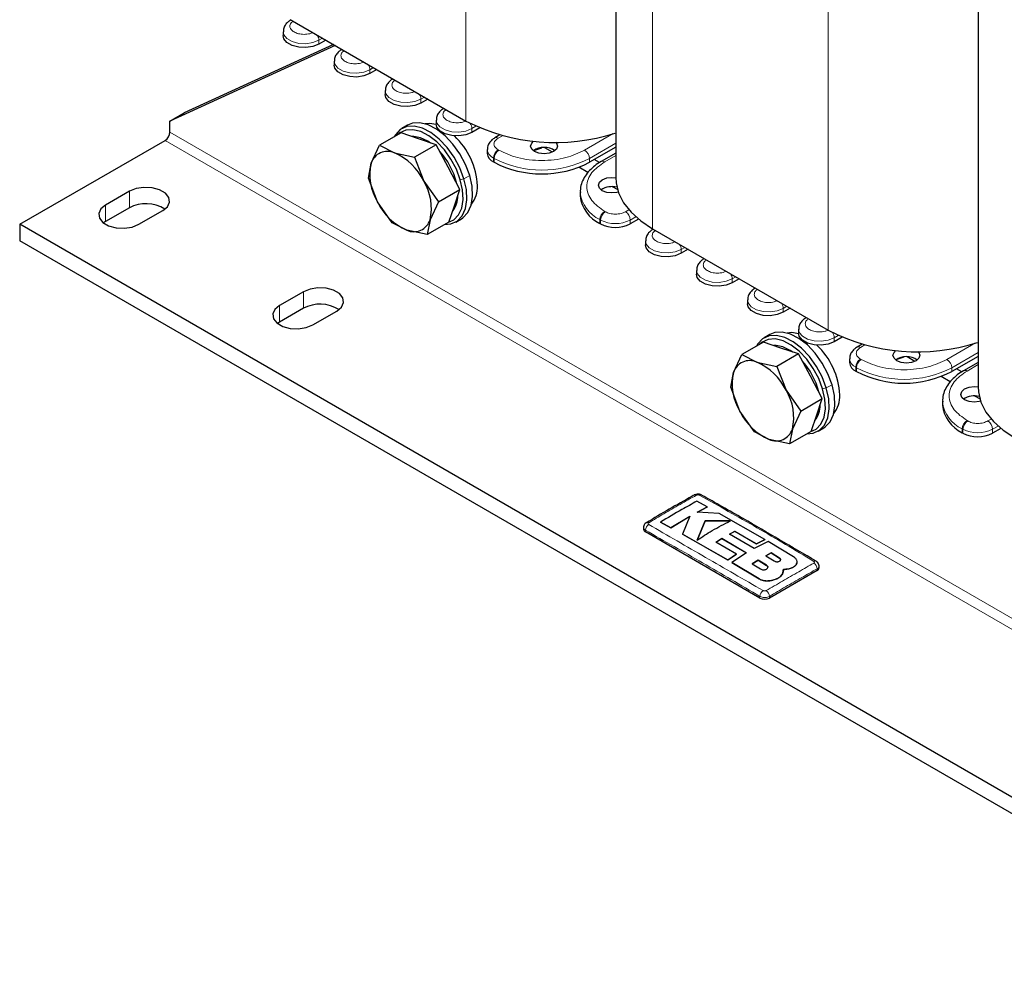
# Model space of a CAD drawing. Header units: millimetres. Extents: x 5 to 418, y 2 to 292.
# Tile 23 of 48: x 234 to 273, y 50 to 88. Entities that reach past the tile are written whole.
import ezdxf

# ---------------------------------------------------------------- set-up
doc = ezdxf.new("R2010")
doc.units = ezdxf.units.MM

msp = doc.modelspace()

# ---------------------------------------------------------------- linework, layer by layer
at = {"color": 7, "linetype": 'Continuous', "lineweight": 18}
for p, q in [((251.7749, 106.8516), (251.7749, 83.5529)), ((259.1477, 102.457), (259.1477, 79.2967)), ((266.1056, 98.5786), (266.1056, 75.28)), ((244.8441, 87.5449), (244.8525, 87.5491)), ((245.9578, 86.7478), (246.0992, 86.8294)), ((245.9578, 86.5953), (245.9578, 86.7478)), ((246.8618, 86.3801), (246.8702, 86.3844)), ((247.9754, 85.583), (248.1168, 85.6647)), ((247.9754, 85.4306), (247.9754, 85.583)), ((248.8794, 85.2154), (248.8878, 85.2196)), ((249.993, 84.4183), (250.1345, 84.4999)), ((249.993, 84.2658), (249.993, 84.4183)), ((250.897, 84.0506), (250.9054, 84.0549)), ((252.0106, 83.2535), (252.1725, 83.347)), ((290.4112, 54.0517), (240.0652, 83.1158)), ((252.0106, 83.1011), (252.0106, 83.2535)), ((253.0477, 82.8726), (253.2223, 82.9734)), ((257.6036, 83.0534), (256.4701, 82.3991)), ((290.2227, 53.7251), (239.8767, 82.7892)), ((256.6587, 82.0725), (257.6988, 82.6729)), ((253.076, 82.3991), (253.0477, 82.4154)), ((257.2621, 81.9419), (257.6988, 82.194)), ((252.8591, 82.0888), (252.8874, 82.0725)), ((252.8591, 81.9364), (252.8591, 82.0888)), ((252.8874, 82.0725), (252.8874, 81.92)), ((256.6587, 81.92), (256.6587, 82.0725)), ((251.9238, 81.4011), (251.6976, 81.2705)), ((251.5525, 81.2338), (251.6976, 81.2705)), ((238.4624, 80.7754), (238.4624, 80.1222)), ((237.5196, 80.2312), (237.5196, 79.5779)), ((257.2903, 79.9662), (257.2621, 79.9825)), ((258.2168, 80.0438), (258.0823, 79.9662)), ((257.0735, 79.6559), (257.1018, 79.6396)), ((257.0735, 79.5035), (257.0735, 79.6559)), ((257.1018, 79.6396), (257.1018, 79.4871)), ((258.2709, 79.6396), (258.4905, 79.7664)), ((258.2709, 79.4871), (258.2709, 79.6396)), ((259.1748, 79.2719), (259.1832, 79.2762)), ((260.2885, 78.4748), (260.4299, 78.5565)), ((260.2885, 78.3224), (260.2885, 78.4748)), ((261.1925, 78.1072), (261.2009, 78.1114)), ((262.3061, 77.3101), (262.4475, 77.3917)), ((262.3061, 77.1577), (262.3061, 77.3101)), ((245.3449, 76.8023), (245.3449, 76.149)), ((263.2101, 76.9424), (263.2185, 76.9467)), ((244.4021, 76.258), (244.4021, 75.6047)), ((264.3237, 76.1453), (264.4652, 76.227)), ((264.3237, 75.9929), (264.3237, 76.1453)), ((265.2277, 75.7777), (265.2361, 75.782)), ((266.3413, 74.9806), (266.5032, 75.074)), ((266.3413, 74.8282), (266.3413, 74.9806)), ((271.9343, 74.7805), (270.8008, 74.1261)), ((267.3784, 74.5996), (267.553, 74.7005)), ((270.9894, 73.7995), (272.0295, 74.4)), ((267.4067, 74.1261), (267.3784, 74.1424)), ((267.1898, 73.8158), (267.2181, 73.7995)), ((267.1898, 73.6634), (267.1898, 73.8158)), ((267.2181, 73.7995), (267.2181, 73.6471)), ((270.9894, 73.6471), (270.9894, 73.7995)), ((271.5927, 73.6689), (272.0295, 73.9211)), ((265.8832, 72.9608), (266.0283, 72.9975)), ((266.2545, 73.1282), (266.0283, 72.9975)), ((271.621, 71.6932), (271.5927, 71.7096)), ((272.5475, 71.7709), (272.413, 71.6932)), ((271.4042, 71.383), (271.4325, 71.3666)), ((271.4042, 71.2305), (271.4042, 71.383)), ((271.4325, 71.3666), (271.4325, 71.2142)), ((272.6016, 71.3666), (272.8212, 71.4934)), ((272.6016, 71.2142), (272.6016, 71.3666)), ((258.8743, 67.3047), (258.8743, 67.3726)), ((264.1771, 66.2741), (264.1771, 66.2698)), ((263.6654, 65.9863), (263.6654, 65.9819)), ((265.6625, 65.7807), (265.6625, 65.8487)), ((263.3672, 65.4525), (263.3672, 65.4482)), ((263.3997, 64.6922), (263.3997, 64.7601)), ((263.7769, 64.6922), (263.7769, 64.7601))]:
    msp.add_line(p, q, dxfattribs=at)
at = {"color": 7, "linetype": 'Continuous', "lineweight": 25}
for p, q in [((257.6988, 103.4982), (257.6988, 81.316)), ((272.0295, 95.2253), (272.0295, 73.043)), ((244.817, 87.5696), (251.7749, 83.5529)), ((244.852, 87.5494), (244.8439, 87.5447)), ((244.5466, 87.0852), (244.5466, 86.9328)), ((246.5994, 86.5407), (240.0652, 83.5513)), ((246.5339, 86.5785), (240.6309, 83.8779)), ((246.2312, 86.7532), (245.9578, 86.5953)), ((246.8696, 86.3847), (246.8615, 86.38)), ((246.5642, 85.9205), (246.5642, 85.768)), ((248.2489, 85.5885), (247.9754, 85.4306)), ((248.8872, 85.2199), (248.8791, 85.2153)), ((248.5818, 84.7557), (248.5818, 84.6033)), ((250.2665, 84.4237), (249.993, 84.2658)), ((240.0652, 83.5513), (240.6309, 83.8779)), ((250.9049, 84.0552), (250.8968, 84.0505)), ((240.0652, 83.1158), (240.0652, 83.5513)), ((249.4638, 83.3858), (249.2375, 83.2552)), ((250.5994, 83.591), (250.5994, 83.4386)), ((249.2119, 83.0843), (248.3597, 82.5923)), ((249.9048, 82.8499), (249.2119, 83.0843)), ((252.3213, 83.2805), (252.0106, 83.1011)), ((253.1161, 83.0022), (252.9144, 82.8858)), ((234.1255, 79.4692), (239.8767, 82.7892)), ((248.028, 81.8816), (248.3597, 82.5923)), ((248.3597, 82.5923), (248.9431, 82.2948)), ((250.5978, 82.6155), (249.7456, 82.1236)), ((250.5978, 82.6155), (249.9048, 82.8499)), ((251.0684, 81.7337), (250.5978, 82.6155)), ((248.9431, 82.2948), (249.7456, 82.1236)), ((252.617, 82.4262), (252.617, 82.2738)), ((254.4644, 82.3939), (254.7824, 82.4961)), ((255.2045, 82.3238), (254.9002, 82.4995)), ((257.6988, 82.5205), (256.6587, 81.92)), ((257.6988, 82.2842), (257.1287, 81.9551)), ((247.9152, 81.2973), (248.028, 81.8816)), ((249.7456, 82.1236), (250.1068, 81.1785)), ((252.8874, 81.92), (252.8591, 81.9364)), ((257.0569, 81.9075), (256.847, 82.0287)), ((251.5391, 80.8518), (251.0684, 81.7337)), ((256.6006, 81.5178), (256.2431, 81.7242)), ((248.2764, 80.3523), (247.9152, 81.2973)), ((250.1068, 81.1785), (250.687, 80.3598)), ((238.4624, 80.7754), (237.5196, 80.2312)), ((250.687, 80.3598), (251.5391, 80.8518)), ((251.3169, 80.2043), (251.5391, 80.8518)), ((256.2924, 80.7444), (256.2924, 80.592)), ((257.7667, 80.8447), (257.5777, 80.9537)), ((248.8566, 79.5336), (248.2764, 80.3523)), ((250.687, 80.3598), (250.3552, 79.6491)), ((238.4624, 80.1222), (237.5196, 79.5779)), ((238.8396, 79.4692), (239.7824, 80.0135)), ((251.0947, 79.5568), (251.3169, 80.2043)), ((284.4715, 50.4051), (234.1255, 79.4692)), ((234.1255, 79.4692), (234.1255, 78.816)), ((237.5196, 79.5779), (237.4373, 79.5236)), ((249.4401, 79.236), (248.8566, 79.5336)), ((250.3552, 79.6491), (250.2425, 79.0648)), ((251.0947, 79.5568), (250.2425, 79.0648)), ((251.3707, 79.5601), (251.597, 79.6907)), ((257.1018, 79.4871), (257.0735, 79.5035)), ((258.5968, 79.6753), (258.2709, 79.4871)), ((250.2425, 79.0648), (249.4401, 79.236)), ((259.1477, 79.2967), (266.1056, 75.28)), ((259.1827, 79.2765), (259.1746, 79.2718)), ((284.4715, 49.7518), (234.1255, 78.816)), ((258.8773, 78.8123), (258.8773, 78.6598)), ((260.5619, 78.4803), (260.2885, 78.3224)), ((261.2003, 78.1117), (261.1922, 78.1071)), ((260.8949, 77.6475), (260.8949, 77.4951)), ((262.5796, 77.3155), (262.3061, 77.1577)), ((245.3449, 76.8023), (244.4021, 76.258)), ((263.2179, 76.947), (263.2098, 76.9423)), ((262.9125, 76.4828), (262.9125, 76.3304)), ((245.3449, 76.149), (244.4021, 75.6047)), ((245.7221, 75.496), (246.6649, 76.0403)), ((264.5972, 76.1508), (264.3237, 75.9929)), ((244.4021, 75.6047), (244.3198, 75.5504)), ((265.2356, 75.7823), (265.2275, 75.7776)), ((264.9301, 75.318), (264.9301, 75.1656)), ((263.5426, 74.8114), (262.6904, 74.3194)), ((264.2355, 74.577), (263.5426, 74.8114)), ((263.7945, 75.1129), (263.5682, 74.9823)), ((266.652, 75.0076), (266.3413, 74.8282)), ((264.9284, 74.3426), (264.2355, 74.577)), ((267.4468, 74.7293), (267.2451, 74.6128)), ((262.3587, 73.6087), (262.6904, 74.3194)), ((262.6904, 74.3194), (263.2738, 74.0218)), ((263.2738, 74.0218), (264.0763, 73.8507)), ((264.9284, 74.3426), (264.0763, 73.8507)), ((265.3991, 73.4607), (264.9284, 74.3426)), ((266.9477, 74.1533), (266.9477, 74.0009)), ((268.7951, 74.121), (269.1131, 74.2232)), ((269.5352, 74.0509), (269.2309, 74.2265)), ((272.0295, 74.2476), (270.9894, 73.6471)), ((272.0295, 74.0112), (271.4594, 73.6821)), ((262.2459, 73.0244), (262.3587, 73.6087)), ((264.0763, 73.8507), (264.4375, 72.9056)), ((267.2181, 73.6471), (267.1898, 73.6634)), ((271.3876, 73.6346), (271.1777, 73.7558)), ((265.8698, 72.5789), (265.3991, 73.4607)), ((270.9313, 73.2449), (270.5738, 73.4513)), ((262.6071, 72.0793), (262.2459, 73.0244)), ((264.4375, 72.9056), (265.0177, 72.0869)), ((265.0177, 72.0869), (265.8698, 72.5789)), ((265.6476, 71.9313), (265.8698, 72.5789)), ((270.6231, 72.4715), (270.6231, 72.3191)), ((272.0974, 72.5717), (271.9084, 72.6808)), ((263.1873, 71.2606), (262.6071, 72.0793)), ((265.0177, 72.0869), (264.6859, 71.3762)), ((265.4254, 71.2838), (265.6476, 71.9313)), ((264.6859, 71.3762), (264.5732, 70.7919)), ((265.4254, 71.2838), (264.5732, 70.7919)), ((265.7014, 71.2871), (265.9277, 71.4177)), ((272.9275, 71.4023), (272.6016, 71.2142)), ((263.7708, 70.9631), (263.1873, 71.2606)), ((264.5732, 70.7919), (263.7708, 70.9631)), ((271.4325, 71.2142), (271.4042, 71.2305)), ((261.3195, 68.2949), (260.9048, 68.5194)), ((260.9174, 68.0818), (261.3195, 68.2949)), ((261.3195, 68.2905), (260.9174, 68.0774)), ((261.3195, 68.2949), (261.3195, 68.2905)), ((259.8837, 67.4679), (260.634, 67.9235)), ((260.634, 67.9192), (259.8837, 67.4636)), ((260.634, 67.9235), (260.3402, 67.2188)), ((261.7915, 68.0364), (260.9174, 68.0818)), ((263.6012, 67.0036), (261.7915, 68.0364)), ((258.7961, 67.4812), (258.7961, 67.4136)), ((259.4692, 67.6915), (259.8837, 67.4679)), ((259.4692, 67.6915), (259.4692, 67.6871)), ((259.8837, 67.4636), (259.4692, 67.6871)), ((259.8837, 67.4679), (259.8837, 67.4636)), ((261.2377, 67.7506), (260.9194, 66.9827)), ((260.9194, 66.9783), (261.2377, 67.7462)), ((262.2413, 67.7403), (261.2377, 67.7506)), ((261.2377, 67.7506), (261.2377, 67.7462)), ((261.2377, 67.7462), (262.2413, 67.7359)), ((263.3997, 64.6922), (258.8743, 67.3047)), ((260.3402, 67.2188), (262.1317, 66.1981)), ((260.3402, 67.2188), (260.3402, 67.2144)), ((262.1317, 66.1937), (260.3402, 67.2144)), ((261.6604, 66.8991), (261.9009, 67.0492)), ((261.9009, 67.0448), (261.6604, 66.8948)), ((261.9009, 67.0492), (262.8773, 66.4757)), ((261.9009, 67.0492), (261.9009, 67.0448)), ((262.8773, 66.4714), (261.9009, 67.0448)), ((262.1975, 67.2193), (262.415, 67.3331)), ((262.415, 67.3287), (262.1975, 67.2149)), ((263.1742, 66.6458), (262.1975, 67.2193)), ((262.415, 67.3331), (263.2606, 66.8395)), ((262.415, 67.3331), (262.415, 67.3287)), ((263.2606, 66.8351), (262.415, 67.3287)), ((263.2606, 66.8395), (263.6012, 67.0036)), ((263.6012, 66.9992), (263.2606, 66.8351)), ((263.6012, 67.0036), (263.6012, 66.9992)), ((262.4719, 66.4258), (261.6604, 66.8991)), ((263.7323, 66.926), (263.1742, 66.6458)), ((263.2606, 66.8395), (263.2606, 66.8351)), ((264.7297, 66.3245), (263.7323, 66.926)), ((262.1317, 66.1981), (262.4719, 66.4258)), ((262.4719, 66.4215), (262.1317, 66.1937)), ((262.8773, 66.4757), (262.2967, 66.1003)), ((262.4719, 66.4258), (262.4719, 66.4215)), ((263.8488, 66.4785), (263.6384, 66.3654)), ((263.6384, 66.3611), (263.8488, 66.4741)), ((263.6384, 66.3654), (263.9667, 66.1593)), ((264.1771, 66.2741), (263.8488, 66.4785)), ((263.8488, 66.4785), (263.8488, 66.4741)), ((263.8488, 66.4741), (264.1771, 66.2698)), ((262.1317, 66.1981), (262.1317, 66.1937)), ((262.2967, 66.1003), (263.3672, 65.4525)), ((262.2967, 66.1003), (262.2967, 66.096)), ((263.3672, 65.4482), (262.2967, 66.096)), ((263.3372, 66.1927), (263.0967, 66.0456)), ((263.0967, 66.0412), (263.3372, 66.1883)), ((263.0967, 66.0456), (263.425, 65.841)), ((263.6654, 65.9863), (263.3372, 66.1927)), ((263.3372, 66.1927), (263.3372, 66.1883)), ((263.3372, 66.1883), (263.6654, 65.9819)), ((264.311, 65.6851), (264.3365, 65.8308)), ((264.7297, 65.9232), (264.7297, 65.9188)), ((264.8724, 66.1166), (264.8724, 66.121)), ((265.7406, 65.8896), (265.7406, 65.9572)), ((265.6625, 65.7807), (263.7769, 64.6922)), ((264.3306, 65.7926), (264.311, 65.6807)), ((264.311, 65.6851), (264.311, 65.6807)), ((264.3392, 65.7921), (264.3392, 65.7964)), ((263.8609, 65.3902), (263.8609, 65.3858))]:
    msp.add_line(p, q, dxfattribs=at)
at = {"color": 7, "linetype": 'Continuous', "lineweight": 18, "flags": 128}
for points in [[(245.9578, 86.7478), (245.7226, 86.6527), (245.4453, 86.6098), (245.1593, 86.6242), (244.8991, 86.6943), (244.6961, 86.8115), (244.5747, 86.9617), (244.5466, 87.0838)], [(247.9754, 85.583), (247.7402, 85.4879), (247.4629, 85.4451), (247.1769, 85.4595), (246.9167, 85.5295), (246.7137, 85.6467), (246.5923, 85.7969), (246.5642, 85.9191)], [(249.993, 84.4183), (249.7578, 84.3232), (249.4805, 84.2803), (249.1945, 84.2948), (248.9343, 84.3648), (248.7313, 84.482), (248.61, 84.6322), (248.5818, 84.7543)], [(252.0106, 83.2535), (251.7754, 83.1585), (251.4981, 83.1156), (251.2121, 83.13), (250.9519, 83.2001), (250.7489, 83.3172), (250.6276, 83.4675), (250.5994, 83.5896)], [(260.2885, 78.4748), (260.0533, 78.3798), (259.776, 78.3369), (259.49, 78.3513), (259.2298, 78.4213), (259.0268, 78.5385), (258.9054, 78.6888), (258.8773, 78.8109)], [(262.3061, 77.3101), (262.0709, 77.215), (261.7936, 77.1721), (261.5076, 77.1866), (261.2474, 77.2566), (261.0444, 77.3738), (260.923, 77.524), (260.8949, 77.6461)], [(264.3237, 76.1453), (264.0885, 76.0503), (263.8112, 76.0074), (263.5252, 76.0218), (263.265, 76.0919), (263.062, 76.2091), (262.9407, 76.3593), (262.9125, 76.4814)], [(266.3413, 74.9806), (266.1061, 74.8855), (265.8288, 74.8426), (265.5428, 74.8571), (265.2826, 74.9271), (265.0796, 75.0443), (264.9583, 75.1945), (264.9301, 75.3166)]]:
    msp.add_lwpolyline(points, dxfattribs=at)
at = {"color": 7, "linetype": 'Continuous', "lineweight": 25, "flags": 128}
for points in [[(245.9578, 86.5953), (245.7226, 86.5003), (245.4453, 86.4574), (245.1593, 86.4718), (244.8991, 86.5419), (244.6961, 86.6591), (244.5747, 86.8093), (244.5466, 86.9328)], [(247.9754, 85.4306), (247.7402, 85.3355), (247.4629, 85.2926), (247.1769, 85.3071), (246.9167, 85.3771), (246.7137, 85.4943), (246.5923, 85.6445), (246.5642, 85.768)], [(249.993, 84.2658), (249.7578, 84.1708), (249.4805, 84.1279), (249.1945, 84.1423), (248.9343, 84.2124), (248.7313, 84.3296), (248.61, 84.4798), (248.5818, 84.6033)], [(251.6976, 81.2705), (251.534, 81.7062), (251.3089, 82.1269), (251.0333, 82.5116), (250.7212, 82.8409), (250.3881, 83.0984), (250.0508, 83.2711), (249.7263, 83.3503), (249.4307, 83.3321), (249.1789, 83.2174), (248.9836, 83.012), (248.9314, 82.9224)], [(251.9238, 81.4011), (251.7603, 81.8368), (251.5351, 82.2576), (251.2596, 82.6422), (250.9474, 82.9716), (250.6144, 83.229), (250.2771, 83.4017), (249.9526, 83.4809), (249.657, 83.4627), (249.4638, 83.3858)], [(250.6003, 83.4156), (250.3348, 83.4598), (250.154, 83.4424)], [(252.0106, 83.1011), (251.7754, 83.006), (251.4981, 82.9631), (251.2121, 82.9776), (250.9519, 83.0476), (250.7489, 83.1648), (250.6276, 83.315), (250.5994, 83.4386)], [(251.5525, 81.2338), (251.3971, 81.6477), (251.1832, 82.0474), (250.9214, 82.4129), (250.6249, 82.7257), (250.3085, 82.9703), (249.9881, 83.1343), (249.6798, 83.2096), (249.399, 83.1923), (249.1598, 83.0834), (249.0603, 82.9968)], [(249.9802, 82.8935), (249.7101, 82.9459), (249.6256, 82.9444)], [(250.3786, 82.6823), (250.2637, 82.7586), (249.9802, 82.8935)], [(255.3288, 82.7167), (255.3601, 82.6802), (255.4006, 82.5623), (255.3601, 82.4445), (255.2444, 82.3446), (255.0714, 82.2779), (254.8673, 82.2544), (254.6632, 82.2779), (254.4902, 82.3446), (254.3746, 82.4445), (254.334, 82.5623), (254.3746, 82.6802), (254.4527, 82.756)], [(251.597, 79.6907), (251.6556, 79.7285), (251.851, 79.9339), (251.9801, 80.2198), (252.0365, 80.5718), (252.0175, 80.9722), (251.9238, 81.4011)], [(250.9294, 79.4614), (251.1775, 79.4831), (251.4293, 79.5978), (251.6247, 79.8033), (251.7538, 80.0892), (251.8103, 80.4412), (251.7912, 80.8416), (251.6976, 81.2705)], [(251.0583, 79.5358), (251.0584, 79.5358), (251.2976, 79.6448), (251.4832, 79.8399), (251.6059, 80.1115), (251.6595, 80.4459), (251.6414, 80.8264), (251.5525, 81.2338)], [(257.7984, 80.7457), (257.749, 80.7322), (257.5449, 80.7087), (257.3408, 80.7322), (257.1678, 80.7989), (257.0522, 80.8988), (257.0116, 81.0166), (257.0522, 81.1344), (257.1678, 81.2343), (257.3408, 81.3011), (257.5449, 81.3245), (257.6988, 81.3114)], [(257.6988, 81.316), (257.7114, 81.1122), (257.8119, 80.709), (258.0107, 80.318), (258.3039, 79.9474), (258.6855, 79.6046), (259.1477, 79.2967)], [(239.7824, 80.0135), (239.9683, 80.1667), (240.0522, 80.3475), (240.0239, 80.5339), (239.8869, 80.7035), (239.6577, 80.8358), (239.364, 80.9149), (239.0411, 80.9312), (238.728, 80.8828), (238.4624, 80.7754)], [(237.5196, 80.2312), (237.3337, 80.0779), (237.2498, 79.8971), (237.2781, 79.7107), (237.4151, 79.5411), (237.6443, 79.4088), (237.938, 79.3297), (238.2609, 79.3134), (238.574, 79.3619), (238.8396, 79.4692)], [(260.2885, 78.3224), (260.0533, 78.2273), (259.776, 78.1844), (259.49, 78.1989), (259.2298, 78.2689), (259.0268, 78.3861), (258.9054, 78.5363), (258.8773, 78.6598)], [(262.3061, 77.1577), (262.0709, 77.0626), (261.7936, 77.0197), (261.5076, 77.0341), (261.2474, 77.1042), (261.0444, 77.2214), (260.923, 77.3716), (260.8949, 77.4951)], [(246.6649, 76.0403), (246.8508, 76.1936), (246.9347, 76.3743), (246.9064, 76.5607), (246.7695, 76.7303), (246.5402, 76.8626), (246.2465, 76.9417), (245.9236, 76.958), (245.6105, 76.9096), (245.3449, 76.8023)], [(264.3237, 75.9929), (264.0885, 75.8978), (263.8112, 75.855), (263.5252, 75.8694), (263.265, 75.9394), (263.062, 76.0566), (262.9407, 76.2068), (262.9125, 76.3304)], [(244.4021, 76.258), (244.2162, 76.1047), (244.1323, 75.924), (244.1606, 75.7375), (244.2976, 75.5679), (244.5268, 75.4356), (244.8205, 75.3565), (245.1434, 75.3402), (245.4565, 75.3887), (245.7221, 75.496)], [(266.2545, 73.1282), (266.091, 73.5639), (265.8658, 73.9846), (265.5903, 74.3693), (265.2781, 74.6986), (264.9451, 74.9561), (264.6078, 75.1288), (264.2833, 75.208), (263.9877, 75.1898), (263.7945, 75.1129)], [(264.931, 75.1427), (264.6655, 75.1869), (264.4847, 75.1695)], [(266.3413, 74.8282), (266.1061, 74.7331), (265.8288, 74.6902), (265.5428, 74.7047), (265.2826, 74.7747), (265.0796, 74.8919), (264.9583, 75.0421), (264.9301, 75.1656)], [(266.0283, 72.9975), (265.8647, 73.4333), (265.6396, 73.854), (265.364, 74.2387), (265.0518, 74.568), (264.7188, 74.8255), (264.3815, 74.9981), (264.057, 75.0774), (263.7614, 75.0592), (263.5096, 74.9445), (263.3143, 74.739), (263.2621, 74.6495)], [(265.8832, 72.9608), (265.7278, 73.3748), (265.5139, 73.7745), (265.2521, 74.1399), (264.9556, 74.4528), (264.6392, 74.6974), (264.3188, 74.8614), (264.0105, 74.9367), (263.7297, 74.9194), (263.4905, 74.8105), (263.391, 74.7239)], [(264.3109, 74.6205), (264.0408, 74.6729), (263.9563, 74.6714)], [(264.7093, 74.4093), (264.5944, 74.4857), (264.3109, 74.6205)], [(269.6595, 74.4438), (269.6907, 74.4072), (269.7313, 74.2894), (269.6907, 74.1716), (269.5751, 74.0717), (269.4021, 74.005), (269.198, 73.9815), (268.9939, 74.005), (268.8209, 74.0717), (268.7053, 74.1716), (268.6647, 74.2894), (268.7053, 74.4072), (268.7834, 74.4831)], [(265.2601, 71.1885), (265.5082, 71.2102), (265.76, 71.3249), (265.9554, 71.5303), (266.0845, 71.8162), (266.141, 72.1682), (266.1219, 72.5687), (266.0283, 72.9975)], [(265.389, 71.2629), (265.3891, 71.2629), (265.6283, 71.3718), (265.8139, 71.567), (265.9366, 71.8386), (265.9902, 72.173), (265.9721, 72.5534), (265.8832, 72.9608)], [(265.9277, 71.4177), (265.9863, 71.4555), (266.1817, 71.661), (266.3108, 71.9468), (266.3672, 72.2988), (266.3482, 72.6993), (266.2545, 73.1282)], [(272.1291, 72.4728), (272.0797, 72.4592), (271.8756, 72.4358), (271.6715, 72.4592), (271.4985, 72.526), (271.3829, 72.6258), (271.3423, 72.7437), (271.3829, 72.8615), (271.4985, 72.9614), (271.6715, 73.0281), (271.8756, 73.0516), (272.0295, 73.0385)], [(272.0295, 73.043), (272.0421, 72.8393), (272.1426, 72.436), (272.3414, 72.0451), (272.6346, 71.6745), (273.0162, 71.3317), (273.4784, 71.0238)]]:
    msp.add_lwpolyline(points, dxfattribs=at)
at = {"color": 7, "linetype": 'Continuous', "lineweight": 18}
for centre, radius, start, end in [((245.5591, 86.7309), 0.399, 2.42496, 32.95913), ((247.5767, 85.5661), 0.399, 2.42496, 32.95913), ((249.5943, 84.4014), 0.399, 2.42496, 32.95913), ((251.6101, 83.2363), 0.4008, 2.46104, 34.0458), ((252.9695, 82.7634), 0.1342, 54.39438, 114.16992), ((253.0317, 82.4687), 0.4173, 186.36627, 245.56657), ((253.2685, 82.0702), 0.4098, 122.60548, 177.39452), ((253.2968, 82.0538), 0.4098, 122.60548, 177.39452), ((256.2493, 82.0538), 0.4098, 2.60548, 57.39452), ((254.773, 85.7117), 4.0987, 242.60967, 297.39033), ((257.1839, 81.8328), 0.1342, 54.39043, 114.21524), ((257.6305, 80.8817), 1.3464, 186.41564, 245.56222), ((257.4829, 79.6373), 0.4098, 122.60548, 177.39452), ((257.5112, 79.6209), 0.4098, 122.60548, 177.39452), ((257.8615, 79.6209), 0.4098, 2.60548, 57.39452), ((257.6863, 80.7677), 1.2706, 242.60967, 297.39033), ((259.8898, 78.4579), 0.399, 2.42496, 32.95913), ((261.9074, 77.2932), 0.399, 2.42496, 32.95913), ((263.925, 76.1285), 0.399, 2.42496, 32.95913), ((265.9408, 74.9634), 0.4008, 2.46104, 34.0458), ((267.3002, 74.4905), 0.1342, 54.39438, 114.16992), ((267.3624, 74.1957), 0.4173, 186.36627, 245.56657), ((267.5992, 73.7972), 0.4098, 122.60548, 177.39452), ((267.6275, 73.7809), 0.4098, 122.60548, 177.39452), ((270.58, 73.7809), 0.4098, 2.60548, 57.39452), ((269.1037, 77.4387), 4.0987, 242.60967, 297.39033), ((271.5146, 73.5598), 0.1342, 54.39043, 114.21524), ((271.9612, 72.6087), 1.3464, 186.41564, 245.56222), ((271.8136, 71.3643), 0.4098, 122.60548, 177.39452), ((271.8419, 71.348), 0.4098, 122.60548, 177.39452), ((272.1922, 71.348), 0.4098, 2.60548, 57.39452), ((272.017, 72.4948), 1.2706, 242.60967, 297.39033), ((261.0581, 68.6812), 0.0924, 64.38698, 124.52497), ((259.1587, 67.363), 0.2846, 123.32255, 178.05861), ((265.3779, 65.8389), 0.2847, 1.96162, 56.68054), ((263.6899, 64.7431), 0.2907, 123.12783, 176.6323), ((263.4868, 64.7431), 0.2906, 3.34751, 56.86931)]:
    msp.add_arc(centre, radius, start, end, dxfattribs=at)
at = {"color": 7, "linetype": 'Continuous', "lineweight": 25}
for centre, radius, start, end in [((255.3003, 90.4306), 7.7286, 242.8607, 287.88543), ((239.6558, 83.1345), 0.4098, 302.60548, 357.39452), ((249.3273, 80.8539), 2.9035, 2.76481, 46.64848), ((248.6671, 81.686), 0.6685, 65.61296, 162.97724), ((248.0333, 80.1816), 2.3007, 25.67685, 66.70411), ((248.6112, 80.432), 2.8689, 13.84737, 42.33418), ((253.0307, 82.3151), 0.4158, 185.6948, 245.62534), ((254.8673, 81.7592), 0.7508, 55.41069, 124.58931), ((250.0242, 81.4211), 2.0487, 167.00823, 211.44661), ((254.773, 85.5593), 4.0987, 242.60967, 297.39033), ((248.359, 80.1097), 2.0487, 347.00823, 31.44661), ((251.1784, 80.9268), 1.0512, 320.63643, 3.66367), ((257.5427, 80.1893), 0.7696, 74.85632, 123.43264), ((239.1173, 78.9013), 1.3854, 57.35172, 118.20711), ((250.3499, 81.3491), 2.3007, 205.67685, 246.70411), ((250.4816, 80.5885), 0.9719, 321.31327, 0.79949), ((257.627, 80.7251), 1.3412, 185.6948, 245.62534), ((249.7161, 79.8448), 0.6685, 245.61296, 342.97724), ((257.6863, 80.6153), 1.2706, 242.60967, 297.39033), ((245.9998, 74.9281), 1.3854, 57.35172, 118.20711), ((269.631, 82.1576), 7.7286, 242.8607, 287.88543), ((263.658, 72.581), 2.9035, 2.76481, 46.64848), ((262.9978, 73.413), 0.6685, 65.61296, 162.97724), ((262.364, 71.9087), 2.3007, 25.67685, 66.70411), ((262.9419, 72.159), 2.8689, 13.84737, 42.33418), ((267.3614, 74.0421), 0.4158, 185.6948, 245.62534), ((269.198, 73.4862), 0.7508, 55.41069, 124.58931), ((264.3549, 73.1481), 2.0487, 167.00823, 211.44661), ((269.1037, 77.2863), 4.0987, 242.60967, 297.39033), ((262.6897, 71.8368), 2.0487, 347.00823, 31.44661), ((265.5091, 72.6539), 1.0512, 320.63643, 3.66367), ((271.8734, 71.9164), 0.7696, 74.85632, 123.43264), ((264.6806, 73.0762), 2.3007, 205.67685, 246.70411), ((264.8123, 72.3155), 0.9719, 321.31327, 0.79949), ((271.9577, 72.4522), 1.3412, 185.6948, 245.62534), ((264.0468, 71.5719), 0.6685, 245.61296, 342.97724), ((272.017, 72.3424), 1.2706, 242.60967, 297.39033), ((260.8386, 68.6806), 0.0929, 55.56316, 114.46716), ((258.9296, 67.4269), 0.1341, 185.6948, 245.62534), ((258.9499, 67.5914), 0.092, 55.21819, 114.71129), ((265.5864, 66.0704), 0.0892, 62.68013, 125.64176), ((265.6071, 65.9029), 0.1341, 294.37466, 354.3052), ((263.5883, 65.0561), 0.4099, 242.60967, 297.39033)]:
    msp.add_arc(centre, radius, start, end, dxfattribs=at)
for points, knots in [([(244.845, 87.5437), (244.8046, 87.5182), (244.7163, 87.4625), (244.6159, 87.3418), (244.5501, 87.2079), (244.5542, 87.1175), (244.5557, 87.0838)], [0, 0, 0, 0, 0.2415575, 0.5269899, 0.8236279, 1, 1, 1, 1]), ([(246.8626, 86.3789), (246.8222, 86.3534), (246.7339, 86.2978), (246.6335, 86.177), (246.5677, 86.0432), (246.5718, 85.9528), (246.5733, 85.9191)], [0, 0, 0, 0, 0.2415575, 0.5269899, 0.8236279, 1, 1, 1, 1]), ([(248.8803, 85.2142), (248.8398, 85.1887), (248.7515, 85.1331), (248.6511, 85.0123), (248.5853, 84.8784), (248.5894, 84.7881), (248.5909, 84.7544)], [0, 0, 0, 0, 0.2415575, 0.5269899, 0.8236279, 1, 1, 1, 1]), ([(250.8979, 84.0494), (250.8574, 84.0239), (250.7692, 83.9683), (250.6688, 83.8475), (250.603, 83.7137), (250.607, 83.6233), (250.6085, 83.5896)], [0, 0, 0, 0, 0.2415575, 0.5269899, 0.8236279, 1, 1, 1, 1]), ([(252.9155, 82.8847), (252.875, 82.8592), (252.7868, 82.8036), (252.6863, 82.6828), (252.6202, 82.5478), (252.6244, 82.4562), (252.6261, 82.4213)], [0, 0, 0, 0, 0.240047, 0.5236945, 0.8184776, 1, 1, 1, 1]), ([(257.1291, 81.9548), (257.1271, 81.9539), (257.0311, 81.9054), (256.8688, 81.7863), (256.6508, 81.5957), (256.477, 81.3762), (256.3549, 81.1316), (256.2913, 80.9104), (256.2996, 80.7738), (256.3024, 80.7281)], [0, 0, 0, 0, 0.0035741, 0.1771345, 0.3537397, 0.53313, 0.715981, 0.9047966, 1, 1, 1, 1]), ([(259.1757, 79.2707), (259.1353, 79.2452), (259.047, 79.1896), (258.9466, 79.0688), (258.8808, 78.935), (258.8849, 78.8446), (258.8864, 78.8109)], [0, 0, 0, 0, 0.2415575, 0.5269899, 0.8236279, 1, 1, 1, 1]), ([(261.1933, 78.106), (261.1529, 78.0805), (261.0646, 78.0249), (260.9642, 77.9041), (260.8984, 77.7702), (260.9025, 77.6799), (260.904, 77.6462)], [0, 0, 0, 0, 0.2415575, 0.5269899, 0.8236279, 1, 1, 1, 1]), ([(263.211, 76.9412), (263.1705, 76.9157), (263.0822, 76.8601), (262.9818, 76.7393), (262.916, 76.6055), (262.9201, 76.5151), (262.9216, 76.4814)], [0, 0, 0, 0, 0.2415575, 0.5269899, 0.8236279, 1, 1, 1, 1]), ([(265.2286, 75.7765), (265.1881, 75.751), (265.0999, 75.6954), (264.9994, 75.5746), (264.9337, 75.4407), (264.9377, 75.3504), (264.9392, 75.3167)], [0, 0, 0, 0, 0.2415575, 0.5269899, 0.8236279, 1, 1, 1, 1]), ([(267.2462, 74.6118), (267.2057, 74.5863), (267.1175, 74.5306), (267.017, 74.4099), (266.9509, 74.2749), (266.9551, 74.1833), (266.9568, 74.1484)], [0, 0, 0, 0, 0.240047, 0.5236945, 0.8184776, 1, 1, 1, 1]), ([(271.4598, 73.6819), (271.4578, 73.6809), (271.3618, 73.6325), (271.1995, 73.5134), (270.9815, 73.3228), (270.8077, 73.1032), (270.6856, 72.8586), (270.622, 72.6374), (270.6303, 72.5009), (270.6331, 72.4551)], [0, 0, 0, 0, 0.0035741, 0.1771345, 0.3537397, 0.53313, 0.715981, 0.9047966, 1, 1, 1, 1]), ([(260.8002, 68.7651), (260.7727, 68.7497), (260.1433, 68.3961), (259.5136, 68.0259), (258.9114, 67.6718)], [0, 0, 0, 0, 0.0437347, 1, 1, 1, 1]), ([(261.0957, 68.764), (261.0932, 68.766), (261.0709, 68.7841), (261.0091, 68.7991), (260.9146, 68.806), (260.8389, 68.7897), (260.8049, 68.7669), (260.8009, 68.7642)], [0, 0, 0, 0, 0.0314747, 0.2834631, 0.5952218, 0.9527506, 1, 1, 1, 1]), ([(265.6254, 66.147), (264.6633, 66.7143), (263.1537, 67.6044), (261.6442, 68.4544), (261.0967, 68.7627)], [0, 0, 0, 0, 0.637324, 1, 1, 1, 1]), ([(260.9048, 68.5194), (260.7085, 68.4111), (260.23, 68.1471), (259.7514, 67.8605), (259.4692, 67.6915)], [0, 0, 0, 0, 0.4103295, 1, 1, 1, 1]), ([(258.912, 67.6738), (258.909, 67.6725), (258.8806, 67.6601), (258.8405, 67.6171), (258.8015, 67.551), (258.7993, 67.5029), (258.7983, 67.4814)], [0, 0, 0, 0, 0.04285386, 0.39343158, 0.72965407, 1, 1, 1, 1]), ([(260.9194, 66.9827), (261.1157, 67.1123), (261.5562, 67.4032), (261.9969, 67.6201), (262.2413, 67.7403)], [0, 0, 0, 0, 0.4454775, 1, 1, 1, 1]), ([(263.9667, 66.1593), (263.9797, 66.1524), (264.0057, 66.1387), (264.0554, 66.1289), (264.1062, 66.1286), (264.1532, 66.1384), (264.191, 66.157), (264.2154, 66.1823), (264.2236, 66.2114), (264.2146, 66.241), (264.1956, 66.2619), (264.1807, 66.2718), (264.1771, 66.2741)], [0, 0, 0, 0, 0.107578, 0.2151551, 0.3227414, 0.4302646, 0.5376806, 0.6449866, 0.752213, 0.8594107, 0.9666405, 1, 1, 1, 1]), ([(264.1771, 66.2698), (264.1876, 66.2618), (264.2085, 66.2457), (264.2214, 66.2226), (264.2194, 66.2098), (264.2189, 66.2066)], [0, 0, 0, 0, 0.42963026, 0.85927491, 1, 1, 1, 1]), ([(264.7297, 65.9232), (264.7646, 65.9472), (264.8344, 65.9952), (264.8783, 66.0892), (264.8689, 66.1854), (264.8133, 66.2668), (264.7535, 66.3081), (264.7297, 66.3245)], [0, 0, 0, 0, 0.21459, 0.4291787, 0.6437975, 0.8584406, 1, 1, 1, 1]), ([(263.425, 65.841), (263.4399, 65.8333), (263.4695, 65.818), (263.5262, 65.808), (263.5841, 65.8094), (263.6378, 65.8226), (263.681, 65.8459), (263.709, 65.8768), (263.7185, 65.9119), (263.7084, 65.9472), (263.6867, 65.9719), (263.6696, 65.9835), (263.6654, 65.9863)], [0, 0, 0, 0, 0.1073587, 0.214721, 0.322003, 0.4292233, 0.5364373, 0.6436973, 0.7510459, 0.8585026, 0.9660513, 1, 1, 1, 1]), ([(263.6654, 65.9819), (263.6774, 65.9726), (263.7013, 65.9539), (263.7161, 65.9265), (263.7137, 65.911), (263.7131, 65.9072)], [0, 0, 0, 0, 0.4302445, 0.8604885, 1, 1, 1, 1]), ([(264.3365, 65.8308), (264.3946, 65.832), (264.5108, 65.8345), (264.6447, 65.8742), (264.7074, 65.9104), (264.7297, 65.9232)], [0, 0, 0, 0, 0.3919653, 0.7839447, 1, 1, 1, 1]), ([(264.7297, 65.9188), (264.6873, 65.8965), (264.6024, 65.8517), (264.4584, 65.8259), (264.3686, 65.8263), (264.3365, 65.8265)], [0, 0, 0, 0, 0.3915997, 0.7831923, 1, 1, 1, 1]), ([(264.8663, 66.1168), (264.8663, 66.0954), (264.8661, 66.0421), (264.8126, 65.9726), (264.7533, 65.9341), (264.7297, 65.9188)], [0, 0, 0, 0, 0.28823952, 0.71724855, 1, 1, 1, 1]), ([(265.7388, 65.957), (265.7394, 65.9606), (265.7441, 65.9908), (265.7252, 66.0454), (265.6851, 66.1066), (265.6481, 66.1394), (265.6262, 66.1503), (265.6253, 66.1507)], [0, 0, 0, 0, 0.04731538, 0.38746342, 0.6881179, 0.98688417, 1, 1, 1, 1]), ([(263.3672, 65.4525), (263.4066, 65.4327), (263.4854, 65.393), (263.6357, 65.3681), (263.7649, 65.3703), (263.8367, 65.3852), (263.8609, 65.3902)], [0, 0, 0, 0, 0.2851253, 0.5702516, 0.8553553, 1, 1, 1, 1]), ([(263.8609, 65.3858), (263.8121, 65.3772), (263.7146, 65.3601), (263.5604, 65.3731), (263.4429, 65.4062), (263.3863, 65.4376), (263.3672, 65.4482)], [0, 0, 0, 0, 0.285052, 0.570102, 0.8551915, 1, 1, 1, 1]), ([(263.8609, 65.3902), (263.9329, 65.4097), (264.0769, 65.4488), (264.2361, 65.5553), (264.2866, 65.6428), (264.311, 65.6851)], [0, 0, 0, 0, 0.3407821, 0.6815687, 1, 1, 1, 1]), ([(264.311, 65.6807), (264.2844, 65.6355), (264.2312, 65.5451), (264.0677, 65.4411), (263.9282, 65.4038), (263.8609, 65.3858)], [0, 0, 0, 0, 0.3408172, 0.6816417, 1, 1, 1, 1])]:
    msp.add_open_spline(points, degree=3, knots=knots, dxfattribs=at)
at = {"color": 7, "linetype": 'Continuous', "lineweight": 18}
for points, knots in [([(245.7131, 87.0523), (245.6756, 87.0352), (245.6078, 87.0044), (245.4872, 86.9844), (245.3734, 86.9774), (245.2588, 86.9841), (245.1188, 87.0098), (244.9676, 87.0688), (244.8654, 87.156), (244.8209, 87.2369), (244.8093, 87.303), (244.8214, 87.3687), (244.856, 87.4384), (244.9095, 87.4775), (244.9391, 87.4991)], [0, 0, 0, 0, 0.0878077, 0.1583694, 0.2290194, 0.2995812, 0.3702312, 0.5, 0.6297688, 0.7003305, 0.7709805, 0.8415422, 0.9121923, 1, 1, 1, 1]), ([(247.7307, 85.8876), (247.6932, 85.8705), (247.6255, 85.8396), (247.5048, 85.8197), (247.391, 85.8126), (247.2764, 85.8193), (247.1364, 85.845), (246.9853, 85.9041), (246.883, 85.9913), (246.8385, 86.0721), (246.8269, 86.1382), (246.8391, 86.204), (246.8736, 86.2736), (246.9271, 86.3127), (246.9567, 86.3344)], [0, 0, 0, 0, 0.0878077, 0.1583694, 0.2290194, 0.2995812, 0.3702312, 0.5, 0.6297688, 0.7003305, 0.7709805, 0.8415422, 0.9121923, 1, 1, 1, 1]), ([(249.7483, 84.7228), (249.7108, 84.7057), (249.6431, 84.6749), (249.5225, 84.6549), (249.4086, 84.6479), (249.294, 84.6546), (249.154, 84.6803), (249.0029, 84.7393), (248.9006, 84.8266), (248.8561, 84.9074), (248.8445, 84.9735), (248.8567, 85.0392), (248.8912, 85.1089), (248.9447, 85.148), (248.9743, 85.1697)], [0, 0, 0, 0, 0.0878077, 0.1583694, 0.2290194, 0.2995812, 0.3702312, 0.5, 0.6297688, 0.7003305, 0.7709805, 0.8415422, 0.9121923, 1, 1, 1, 1]), ([(251.7659, 83.5581), (251.7284, 83.541), (251.6607, 83.5102), (251.5401, 83.4902), (251.4262, 83.4831), (251.3116, 83.4899), (251.1716, 83.5155), (251.0205, 83.5746), (250.9182, 83.6618), (250.8737, 83.7426), (250.8621, 83.8088), (250.8743, 83.8745), (250.9088, 83.9441), (250.9623, 83.9832), (250.9919, 84.0049)], [0, 0, 0, 0, 0.0878077, 0.1583694, 0.2290194, 0.2995812, 0.3702312, 0.5, 0.6297688, 0.7003305, 0.7709805, 0.8415422, 0.9121923, 1, 1, 1, 1]), ([(253.0477, 82.4154), (253.0032, 82.4472), (252.9346, 82.4963), (252.8916, 82.578), (252.8797, 82.6439), (252.8916, 82.7099), (252.9345, 82.7916), (253.0032, 82.8408), (253.0477, 82.8726)], [0, 0, 0, 0, 0.2394429, 0.3696399, 0.4999999, 0.630197, 0.7605571, 1, 1, 1, 1]), ([(256.4701, 82.3991), (256.2339, 82.2889), (255.8707, 82.1194), (255.2639, 82.0135), (254.773, 81.983), (254.2821, 82.0135), (253.6754, 82.1194), (253.3121, 82.2889), (253.076, 82.3991)], [0, 0, 0, 0, 0.2394568, 0.3683607, 0.5, 0.6316393, 0.7605432, 1, 1, 1, 1]), ([(257.2621, 79.9825), (257.0712, 80.1188), (256.7777, 80.3285), (256.5942, 80.6788), (256.5414, 80.9622), (256.5942, 81.2456), (256.7777, 81.5958), (257.0712, 81.8055), (257.2621, 81.9419)], [0, 0, 0, 0, 0.2394568, 0.3683607, 0.5, 0.6316393, 0.7605432, 1, 1, 1, 1]), ([(258.0823, 79.9662), (258.0272, 79.9405), (257.9421, 79.9008), (257.8005, 79.876), (257.6864, 79.8692), (257.5722, 79.876), (257.4306, 79.9008), (257.3454, 79.9405), (257.2903, 79.9662)], [0, 0, 0, 0, 0.2394429, 0.3696399, 0.4999999, 0.630197, 0.7605571, 1, 1, 1, 1]), ([(260.0438, 78.7794), (260.0062, 78.7623), (259.9385, 78.7314), (259.8179, 78.7115), (259.7041, 78.7044), (259.5895, 78.7111), (259.4495, 78.7368), (259.2983, 78.7959), (259.1961, 78.8831), (259.1516, 78.9639), (259.14, 79.0301), (259.1521, 79.0958), (259.1867, 79.1654), (259.2402, 79.2045), (259.2698, 79.2262)], [0, 0, 0, 0, 0.0878077, 0.1583694, 0.2290194, 0.2995812, 0.3702312, 0.5, 0.6297688, 0.7003305, 0.7709805, 0.8415422, 0.9121923, 1, 1, 1, 1]), ([(262.0614, 77.6147), (262.0239, 77.5975), (261.9562, 77.5667), (261.8355, 77.5467), (261.7217, 77.5397), (261.6071, 77.5464), (261.4671, 77.5721), (261.3159, 77.6311), (261.2137, 77.7184), (261.1692, 77.7992), (261.1576, 77.8653), (261.1697, 77.9311), (261.2043, 78.0007), (261.2578, 78.0398), (261.2874, 78.0615)], [0, 0, 0, 0, 0.08780768, 0.15836938, 0.22901942, 0.29958116, 0.37023124, 0.5, 0.62976876, 0.70033045, 0.7709805, 0.84154223, 0.91219232, 1, 1, 1, 1]), ([(264.079, 76.4499), (264.0415, 76.4328), (263.9738, 76.402), (263.8532, 76.382), (263.7393, 76.375), (263.6247, 76.3817), (263.4847, 76.4073), (263.3336, 76.4664), (263.2313, 76.5536), (263.1868, 76.6344), (263.1752, 76.7006), (263.1874, 76.7663), (263.2219, 76.8359), (263.2754, 76.8751), (263.305, 76.8967)], [0, 0, 0, 0, 0.0878077, 0.1583694, 0.2290194, 0.2995812, 0.3702312, 0.5, 0.6297688, 0.7003305, 0.7709805, 0.8415422, 0.9121923, 1, 1, 1, 1]), ([(266.0966, 75.2852), (266.0591, 75.2681), (265.9914, 75.2372), (265.8708, 75.2172), (265.7569, 75.2102), (265.6423, 75.2169), (265.5023, 75.2426), (265.3512, 75.3016), (265.2489, 75.3889), (265.2044, 75.4697), (265.1928, 75.5358), (265.205, 75.6016), (265.2395, 75.6712), (265.293, 75.7103), (265.3226, 75.732)], [0, 0, 0, 0, 0.08780768, 0.15836938, 0.22901942, 0.29958116, 0.37023124, 0.5, 0.62976876, 0.70033045, 0.7709805, 0.84154223, 0.91219232, 1, 1, 1, 1]), ([(267.3784, 74.1424), (267.3339, 74.1743), (267.2653, 74.2234), (267.2223, 74.3051), (267.2104, 74.371), (267.2223, 74.4369), (267.2652, 74.5187), (267.3339, 74.5678), (267.3784, 74.5996)], [0, 0, 0, 0, 0.23944295, 0.36963993, 0.49999993, 0.63019699, 0.76055705, 1, 1, 1, 1]), ([(270.8008, 74.1261), (270.5646, 74.016), (270.2014, 73.8465), (269.5946, 73.7406), (269.1037, 73.7101), (268.6128, 73.7406), (268.0061, 73.8465), (267.6428, 74.016), (267.4067, 74.1261)], [0, 0, 0, 0, 0.23945684, 0.36836066, 0.5, 0.63163934, 0.76054316, 1, 1, 1, 1]), ([(271.5927, 71.7096), (271.4019, 71.8459), (271.1084, 72.0556), (270.9249, 72.4058), (270.8721, 72.6892), (270.9249, 72.9726), (271.1084, 73.3229), (271.4019, 73.5326), (271.5927, 73.6689)], [0, 0, 0, 0, 0.2394568, 0.3683607, 0.5, 0.6316393, 0.7605432, 1, 1, 1, 1]), ([(272.413, 71.6932), (272.3579, 71.6675), (272.2728, 71.6279), (272.1312, 71.6031), (272.0171, 71.5963), (271.9029, 71.6031), (271.7613, 71.6279), (271.6761, 71.6675), (271.621, 71.6932)], [0, 0, 0, 0, 0.2394429, 0.3696399, 0.4999999, 0.630197, 0.7605571, 1, 1, 1, 1]), ([(260.8911, 68.7573), (260.6746, 68.6371), (260.2415, 68.3969), (259.6121, 68.033), (259.2012, 67.7863), (259.0024, 67.6669)], [0, 0, 0, 0, 0.3404987, 0.6810489, 1, 1, 1, 1]), ([(261.0057, 68.7573), (261.0012, 68.7595), (260.9898, 68.765), (260.9668, 68.7701), (260.9394, 68.7709), (260.9124, 68.7669), (260.8982, 68.7605), (260.8911, 68.7573)], [0, 0, 0, 0, 0.140567, 0.3553278, 0.5708439, 0.7860438, 1, 1, 1, 1]), ([(265.5344, 66.143), (264.7872, 66.5909), (263.2929, 67.4866), (261.7681, 68.3338), (261.0057, 68.7573)], [0, 0, 0, 0, 0.500039, 1, 1, 1, 1]), ([(258.8743, 67.3726), (258.8555, 67.386), (258.8181, 67.4127), (258.7949, 67.4527), (258.7986, 67.4756), (258.7995, 67.4813)], [0, 0, 0, 0, 0.4290253, 0.8580652, 1, 1, 1, 1]), ([(263.3997, 64.7601), (262.6455, 65.2039), (261.1371, 66.0916), (259.6286, 66.9456), (258.8743, 67.3726)], [0, 0, 0, 0, 0.499961, 1, 1, 1, 1]), ([(259.0024, 67.6669), (258.9985, 67.6643), (258.9888, 67.6576), (258.9798, 67.6442), (258.9782, 67.6284), (258.9853, 67.6129), (258.9967, 67.6048), (259.0024, 67.6008)], [0, 0, 0, 0, 0.1406569, 0.3555038, 0.5710329, 0.7861716, 1, 1, 1, 1]), ([(259.0024, 67.6008), (259.7495, 67.1684), (261.2438, 66.3036), (262.7687, 65.4255), (263.531, 64.9865)], [0, 0, 0, 0, 0.5000392, 1, 1, 1, 1]), ([(263.6456, 64.9865), (263.8621, 65.1113), (264.2952, 65.3611), (264.9246, 65.7245), (265.3356, 65.962), (265.5343, 66.0768)], [0, 0, 0, 0, 0.3404988, 0.6810495, 1, 1, 1, 1]), ([(265.6625, 65.8487), (265.462, 65.7352), (265.0475, 65.5008), (264.4189, 65.1381), (263.9909, 64.8861), (263.7769, 64.7601)], [0, 0, 0, 0, 0.3189779, 0.6594763, 1, 1, 1, 1]), ([(265.5343, 66.0768), (265.5382, 66.0794), (265.5479, 66.0858), (265.5569, 66.099), (265.5585, 66.1148), (265.5514, 66.1304), (265.54, 66.1388), (265.5344, 66.143)], [0, 0, 0, 0, 0.1406564, 0.3555028, 0.5710316, 0.7861708, 1, 1, 1, 1]), ([(265.7372, 65.9572), (265.7372, 65.9456), (265.7371, 65.9167), (265.7078, 65.8786), (265.6754, 65.8572), (265.6625, 65.8487)], [0, 0, 0, 0, 0.2875097, 0.7171757, 1, 1, 1, 1]), ([(263.7769, 64.7601), (263.7536, 64.749), (263.707, 64.7268), (263.618, 64.7129), (263.5275, 64.7159), (263.4519, 64.7335), (263.4146, 64.7526), (263.3997, 64.7601)], [0, 0, 0, 0, 0.2146728, 0.4293525, 0.6440267, 0.8586958, 1, 1, 1, 1]), ([(263.531, 64.9865), (263.5356, 64.9842), (263.5469, 64.9784), (263.5699, 64.9731), (263.5973, 64.9722), (263.6243, 64.9764), (263.6385, 64.9831), (263.6456, 64.9865)], [0, 0, 0, 0, 0.1405668, 0.3553275, 0.5708435, 0.7860436, 1, 1, 1, 1])]:
    msp.add_open_spline(points, degree=3, knots=knots, dxfattribs=at)

doc.saveas('drawing.dxf')
